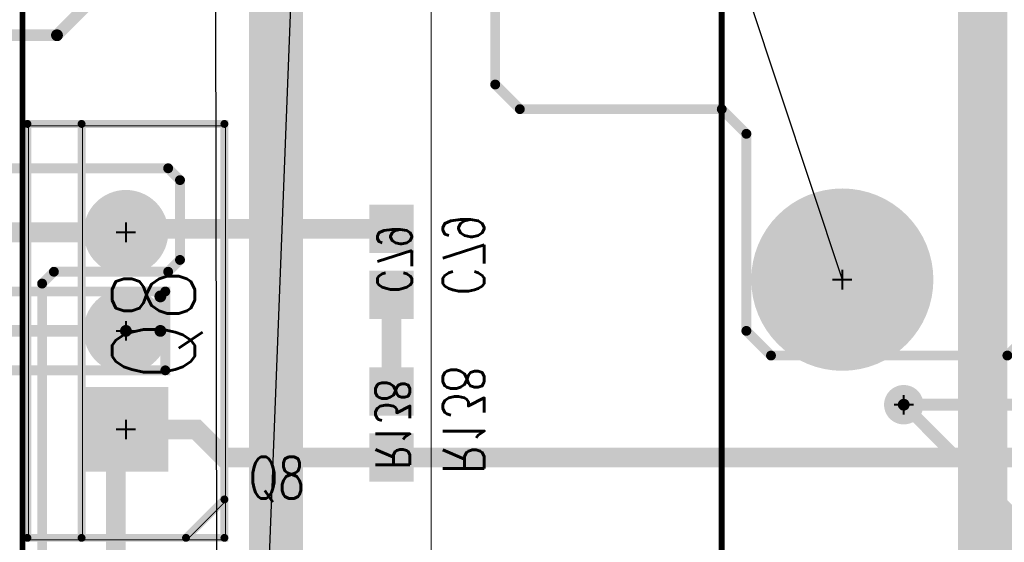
# Model space of a CAD drawing. Extents: x -7.2 to 18.3, y -5.6 to 10.9.
# Tile 72 of 112: x 1.682 to 2.682, y 6.66 to 7.191. Entities that reach past the tile are written whole.
import ezdxf
from ezdxf.enums import TextEntityAlignment as Align

# ---------------------------------------------------------------- set-up
doc = ezdxf.new("R2010")
doc.units = 0
for name, pattern in [('SIG_1', [2, 1, 1]), ('SIG_150', [2, 1, 1]), ('SIG_167', [2, 1, 1]), ('SIG_2', [2, 1, 1]), ('SIG_6', [2, 1, 1]), ('SIG_67', [2, 1, 1]), ('SIG_9', [2, 1, 1])]:
    doc.linetypes.add(name, pattern=pattern)
for name, color, linetype in [('2D_LINE_02', 112, 'CONTINUOUS'), ('COPPER_01', 1, 'CONTINUOUS'), ('COPPER_04', 5, 'CONTINUOUS'), ('DRIL_PLTE_THRU_01', 16, 'CONTINUOUS'), ('DRIL_PLTE_THRU_03', 146, 'CONTINUOUS'), ('DRIL_PLTE_THRU_04', 176, 'CONTINUOUS'), ('DRIL_SYMBOL', 254, 'CONTINUOUS'), ('LINK_00', 2, 'CONTINUOUS'), ('PADS_BOT', 5, 'CONTINUOUS'), ('PADS_INNER', 1, 'CONTINUOUS'), ('PADS_TOP', 1, 'CONTINUOUS'), ('PADS_XR_131', 3, 'CONTINUOUS'), ('PADS_XR_132', 6, 'CONTINUOUS'), ('PADS_XR_133', 254, 'CONTINUOUS'), ('PART_NAME_123', 255, 'CONTINUOUS'), ('PART_NAME_124', 6, 'CONTINUOUS'), ('PART_NAME_129', 2, 'CONTINUOUS'), ('PART_NAME_130', 106, 'CONTINUOUS'), ('PART_TOP_2DLINE_123', 255, 'CONTINUOUS'), ('PART_TOP_2DLINE_129', 2, 'CONTINUOUS'), ('TRACE_01', 1, 'CONTINUOUS'), ('TRACE_04', 5, 'CONTINUOUS'), ('VIAPTS', 56, 'CONTINUOUS')]:
    doc.layers.add(name, color=color, linetype=linetype)
doc.styles.add('W0$001', font='simplex', dxfattribs={"width": 0.75})
doc.styles.add('W0$006', font='simplex', dxfattribs={"width": 0.75})

# ---------------------------------------------------------------- blocks, each defined once
blk = doc.blocks.new('DRAWING_274')
at = {"layer": '2D_LINE_02', "const_width": 0.05}
blk.add_lwpolyline([(0, -0.05), (0.4099, -0.05), (0.4099, 0.35), (1.28, 0.35), (1.28, 1.6801), (1.135, 1.6801), (1.135, 2.24), (0.7849, 2.24), (0.7849, 2.465), (0.565, 2.465), (0.565, 4.55), (-1.5751, 4.55), (-1.5751, -0.48), (-0.24, -0.48), (-0.24, 0.015), (-0.49, 0.015), (-0.49, 0.5), (0, 0.5)], close=True, dxfattribs=at)
blk = doc.blocks.new('DRAWING_305')
at = {"layer": '2D_LINE_02', "const_width": 0.05}
for points in [[(-1.9, 1.915), (-1.9, -0.17), (-1.685, -0.17), (-1.685, -0.3951), (-1.335, -0.3951), (-1.335, -0.955), (-1.19, -0.955), (-1.19, -2.285)], [(-0.81, -2.64), (-0.81, -2.095), (-0.475, -2.095), (-0.475, -1.665), (-0.22, -1.665), (-0.22, -0.945), (-0.5501, -0.945), (-0.5501, -0.665), (-0.6151, -0.665), (-0.6151, -0.3), (-0.0681, -0.3), (-0.0681, 0.885), (-0.9051, 0.885), (-0.9051, 0.24), (-1.495, 0.24), (-1.495, 0.545), (-1.185, 0.545), (-1.185, 1.915)]]:
    blk.add_lwpolyline(points, dxfattribs=at)
blk = doc.blocks.new('SMOOTH_0$01')
at = {"const_width": 0.005}
blk.add_lwpolyline([(-0.0025, 0, 1), (0.0025, 0, 1)], format="xyb", close=True, dxfattribs=at)
blk = doc.blocks.new('COPPER_268')
at = {"layer": 'COPPER_01', "const_width": 0.01}
blk.add_lwpolyline([(0, -0.04), (0.025, -0.015), (0.52, -0.015), (0.545, -0.04), (0.545, -0.89), (0.52, -0.915), (0.28, -0.915), (0.255, -0.89), (0.255, -0.69), (0.23, -0.665), (0.025, -0.665), (0, -0.64)], close=True, dxfattribs=at)
at = {"layer": 'COPPER_01'}
for p in [(0.025, -0.015), (0.52, -0.015), (0, -0.04), (0.545, -0.04), (0, -0.64), (0.025, -0.665), (0.23, -0.665), (0.255, -0.69), (0.255, -0.89), (0.545, -0.89), (0.28, -0.915), (0.52, -0.915)]:
    blk.add_blockref('SMOOTH_0$01', p, dxfattribs=at)
blk = doc.blocks.new('COPPER_269')
at = {"layer": 'COPPER_01', "const_width": 0.01}
blk.add_lwpolyline([(0.005, -0.077), (0.017, -0.065), (0.123, -0.065), (0.135, -0.077), (0.135, -0.13), (0.1349, -0.13), (0.1349, -0.268), (0.1229, -0.28), (-0.4981, -0.28), (-0.5101, -0.268), (-0.5101, 0.663), (-0.4981, 0.675), (-0.2221, 0.675), (-0.2101, 0.663), (-0.2101, 0.582), (-0.2221, 0.57), (-0.3381, 0.57), (-0.3501, 0.558), (-0.3501, -0.188), (-0.3381, -0.2), (-0.212, -0.2), (-0.2, -0.188), (-0.2, -0.172), (-0.188, -0.16), (-0.007, -0.16), (0.005, -0.148)], close=True, dxfattribs=at)
at = {"layer": 'COPPER_01'}
for p in [(-0.4981, 0.675), (-0.2221, 0.675), (-0.5101, 0.663), (-0.2101, 0.663), (-0.2101, 0.582), (-0.3381, 0.57), (-0.2221, 0.57), (-0.3501, 0.558), (0.017, -0.065), (0.123, -0.065), (0.005, -0.077), (0.135, -0.077), (0.1349, -0.13), (0.135, -0.13), (0.005, -0.148), (-0.188, -0.16), (-0.007, -0.16), (-0.2, -0.172), (-0.3501, -0.188), (-0.2, -0.188), (-0.3381, -0.2), (-0.212, -0.2), (-0.5101, -0.268), (0.1349, -0.268), (-0.4981, -0.28), (0.1229, -0.28)]:
    blk.add_blockref('SMOOTH_0$01', p, dxfattribs=at)
blk = doc.blocks.new('COPPER_283')
at = {"layer": 'COPPER_04', "const_width": 0.01}
blk.add_lwpolyline([(-0.01, 0), (-0.38, 0), (-0.38, 0.325), (-0.495, 0.325), (-0.495, -0.135), (-0.38, -0.135), (-0.38, -0.08), (-0.01, -0.08)], close=True, dxfattribs=at)
at = {"layer": 'COPPER_04'}
for p in [(-0.495, 0.325), (-0.38, 0.325), (-0.38, 0), (-0.01, 0), (-0.38, -0.08), (-0.01, -0.08), (-0.495, -0.135), (-0.38, -0.135)]:
    blk.add_blockref('SMOOTH_0$01', p, dxfattribs=at)
blk = doc.blocks.new('DRIL_HOLE_0')
blk.add_lwpolyline([(0, 0, 1), (0, 0, 1)], format="xyb", close=True)
blk = doc.blocks.new('PAD_47')
at = {"const_width": 0.039}
blk.add_lwpolyline([(-0.0215, 0), (0.0215, 0)], dxfattribs=at)
blk = doc.blocks.new('PAD_1')
blk.add_lwpolyline([(0, 0, 1), (0, 0, 1)], format="xyb", close=True)
blk = doc.blocks.new('PAD_46')
at = {"const_width": 0.045}
blk.add_lwpolyline([(-0.0245, 0), (0.0245, 0)], dxfattribs=at)
blk = doc.blocks.new('STK_BOT_14')
at = {"layer": 'DRIL_PLTE_THRU_01'}
blk.add_blockref('DRIL_HOLE_0', (0, 0), dxfattribs=at)
at = {"layer": 'DRIL_PLTE_THRU_03'}
blk.add_blockref('DRIL_HOLE_0', (0, 0), dxfattribs=at)
at = {"layer": 'DRIL_PLTE_THRU_04'}
blk.add_blockref('DRIL_HOLE_0', (0, 0), dxfattribs=at)
at = {"layer": 'PADS_BOT'}
blk.add_blockref('PAD_47', (0, 0), dxfattribs=at)
at = {"layer": 'PADS_INNER'}
blk.add_blockref('PAD_1', (0, 0), dxfattribs=at)
at = {"layer": 'PADS_TOP'}
blk.add_blockref('PAD_1', (0, 0), dxfattribs=at)
at = {"layer": 'PADS_XR_131'}
blk.add_blockref('PAD_46', (0, 0), dxfattribs=at)
at = {"layer": 'PADS_XR_133'}
blk.add_blockref('PAD_47', (0, 0), dxfattribs=at)
blk = doc.blocks.new('SYM_BOT_12')
for p in [(-0.0335, 0), (0.0335, 0)]:
    blk.add_blockref('STK_BOT_14', p)
blk = doc.blocks.new('PART_BOT_164')
blk.add_blockref('SYM_BOT_12', (0, 0))
at = {"layer": 'PART_NAME_124', "style": 'W0$006', "width": 0.75}
blk.add_text('C79', height=0.042, dxfattribs=at).set_placement((-0.034, 0.052))
at = {"layer": 'PART_NAME_130', "style": 'W0$001', "width": 0.75}
blk.add_text('C79', height=0.035, dxfattribs=at).set_placement((0.003, 0.003), align=Align.MIDDLE_CENTER)
blk = doc.blocks.new('SMOOTH_0$008')
at = {"const_width": 0.004}
blk.add_lwpolyline([(-0.002, 0, 1), (0.002, 0, 1)], format="xyb", close=True, dxfattribs=at)
blk = doc.blocks.new('SMOOTH_0$001')
at = {"const_width": 0.0005}
blk.add_lwpolyline([(-0.00025, 0, 1), (0.00025, 0, 1)], format="xyb", close=True, dxfattribs=at)
blk = doc.blocks.new('PART_BODY_TOP_382')
at = {"layer": 'PART_TOP_2DLINE_123', "const_width": 0.008}
blk.add_lwpolyline([(-0.21, -0.1), (0.21, -0.1), (0.21, 0.1), (-0.21, 0.1)], close=True, dxfattribs=at)
for points in [[(-0.21, 0.045), (0.21, 0.045)], [(-0.171, -0.1), (-0.21, -0.061)]]:
    blk.add_lwpolyline(points, dxfattribs=at)
at = {"layer": 'PART_TOP_2DLINE_129', "const_width": 0.001}
blk.add_lwpolyline([(-0.212, -0.101), (0.208, -0.101), (0.208, 0.099), (-0.212, 0.099)], close=True, dxfattribs=at)
for points in [[(-0.212, 0.044), (0.208, 0.044)], [(-0.173, -0.101), (-0.212, -0.062)]]:
    blk.add_lwpolyline(points, dxfattribs=at)
at = {"layer": 'PART_TOP_2DLINE_123'}
for p in [(-0.21, 0.1), (0.21, 0.1), (-0.21, 0.045), (0.21, 0.045), (-0.21, -0.061), (-0.21, -0.1), (-0.171, -0.1), (0.21, -0.1)]:
    blk.add_blockref('SMOOTH_0$008', p, dxfattribs=at)
at = {"layer": 'PART_TOP_2DLINE_129'}
for p in [(-0.212, 0.099), (0.208, 0.099), (-0.212, 0.044), (0.208, 0.044), (-0.212, -0.062), (-0.212, -0.101), (-0.173, -0.101), (0.208, -0.101)]:
    blk.add_blockref('SMOOTH_0$001', p, dxfattribs=at)
blk = doc.blocks.new('DRIL_SYMBOL_0$055')
at = {"layer": 'DRIL_SYMBOL', "const_width": 0.002}
for points in [[(0, -0.01), (0, 0.01)], [(-0.01, 0), (0.01, 0)]]:
    blk.add_lwpolyline(points, dxfattribs=at)
blk = doc.blocks.new('DRIL_HOLE_0$055')
at = {"const_width": 0.0275}
blk.add_lwpolyline([(-0.01375, 0, 1), (0.01375, 0, 1)], format="xyb", close=True, dxfattribs=at)
blk.add_blockref('DRIL_SYMBOL_0$055', (0, 0))
blk = doc.blocks.new('PAD_110')
at = {"const_width": 0.04}
blk.add_lwpolyline([(0, -0.02, 1), (0, 0.02, 1)], format="xyb", close=True, dxfattribs=at)
blk = doc.blocks.new('PAD_111')
at = {"const_width": 0.08}
blk.add_lwpolyline([(-0.04, 0), (0.04, 0)], dxfattribs=at)
blk = doc.blocks.new('PAD_112')
at = {"const_width": 0.086}
blk.add_lwpolyline([(-0.043, 0), (0.043, 0)], dxfattribs=at)
blk = doc.blocks.new('STK_TOP_69')
at = {"layer": 'DRIL_PLTE_THRU_01'}
blk.add_blockref('DRIL_HOLE_0$055', (0, 0), dxfattribs=at)
at = {"layer": 'DRIL_PLTE_THRU_03'}
blk.add_blockref('DRIL_HOLE_0$055', (0, 0), dxfattribs=at)
at = {"layer": 'DRIL_PLTE_THRU_04'}
blk.add_blockref('DRIL_HOLE_0$055', (0, 0), dxfattribs=at)
at = {"layer": 'PADS_BOT'}
blk.add_blockref('PAD_111', (0, 0), dxfattribs=at)
at = {"layer": 'PADS_INNER'}
blk.add_blockref('PAD_110', (0, 0), dxfattribs=at)
at = {"layer": 'PADS_TOP'}
blk.add_blockref('PAD_111', (0, 0), dxfattribs=at)
at = {"layer": 'PADS_XR_131'}
blk.add_blockref('PAD_112', (0, 0), dxfattribs=at)
at = {"layer": 'PADS_XR_132'}
blk.add_blockref('PAD_112', (0, 0), dxfattribs=at)
blk = doc.blocks.new('PAD_113')
at = {"const_width": 0.043}
blk.add_lwpolyline([(0, -0.0215, 1), (0, 0.0215, 1)], format="xyb", close=True, dxfattribs=at)
blk = doc.blocks.new('STK_TOP_68')
at = {"layer": 'DRIL_PLTE_THRU_01'}
blk.add_blockref('DRIL_HOLE_0$055', (0, 0), dxfattribs=at)
at = {"layer": 'DRIL_PLTE_THRU_03'}
blk.add_blockref('DRIL_HOLE_0$055', (0, 0), dxfattribs=at)
at = {"layer": 'DRIL_PLTE_THRU_04'}
blk.add_blockref('DRIL_HOLE_0$055', (0, 0), dxfattribs=at)
at = {"layer": 'PADS_BOT'}
blk.add_blockref('PAD_110', (0, 0), dxfattribs=at)
at = {"layer": 'PADS_INNER'}
blk.add_blockref('PAD_110', (0, 0), dxfattribs=at)
at = {"layer": 'PADS_TOP'}
blk.add_blockref('PAD_110', (0, 0), dxfattribs=at)
at = {"layer": 'PADS_XR_131'}
blk.add_blockref('PAD_113', (0, 0), dxfattribs=at)
at = {"layer": 'PADS_XR_132'}
blk.add_blockref('PAD_113', (0, 0), dxfattribs=at)
blk = doc.blocks.new('SYM_TOP_55')
for name, p in [('PART_BODY_TOP_382', (0, 0)), ('STK_TOP_69', (-0.1, 0)), ('STK_TOP_68', (0, 0)), ('STK_TOP_68', (0.1, 0))]:
    blk.add_blockref(name, p)
blk = doc.blocks.new('PART_TOP_229')
blk.add_blockref('SYM_TOP_55', (0, 0))
at = {"layer": 'PART_NAME_123', "style": 'W0$006', "width": 0.75}
blk.add_text('Q8', height=0.042, rotation=270, dxfattribs=at).set_placement((-0.1699, -0.1249))
at = {"layer": 'PART_NAME_129', "style": 'W0$001', "width": 0.75}
blk.add_text('Q8', height=0.084, dxfattribs=at).set_placement((-0.0499, -0.0699))
blk = doc.blocks.new('SYM_BOT_36')
for p in [(-0.0335, 0), (0.0335, 0)]:
    blk.add_blockref('STK_BOT_14', p)
blk = doc.blocks.new('PART_BOT_288')
blk.add_blockref('SYM_BOT_36', (0, 0))
at = {"layer": 'PART_NAME_124', "style": 'W0$006', "width": 0.75}
blk.add_text('R138', height=0.042, rotation=180, dxfattribs=at).set_placement((0.05, -0.052))
at = {"layer": 'PART_NAME_130', "style": 'W0$001', "width": 0.75}
blk.add_text('R138', height=0.035, rotation=180, dxfattribs=at).set_placement((0, -0.001), align=Align.MIDDLE_CENTER)
blk = doc.blocks.new('PART_BODY_TOP_389')
at = {"layer": 'PART_TOP_2DLINE_123', "const_width": 0.006}
blk.add_lwpolyline([(-1, 0.325), (1, 0.325), (1, -0.16), (-1, -0.16)], close=True, dxfattribs=at)
blk.add_lwpolyline([(1, -0.16), (-1, -0.16)], dxfattribs=at)
at = {"layer": 'PART_TOP_2DLINE_129', "const_width": 0.001}
blk.add_lwpolyline([(-1.05, 0.325), (1, 0.325), (1, -0.575), (-1.05, -0.575)], close=True, dxfattribs=at)
blk.add_lwpolyline([(1, -0.16), (-1.05, -0.16)], dxfattribs=at)
blk = doc.blocks.new('SYM_TOP_62')
blk.add_blockref('PART_BODY_TOP_389', (0, 0))
blk = doc.blocks.new('PART_TOP_422')
blk.add_blockref('SYM_TOP_62', (0, 0))
blk = doc.blocks.new('PART_BODY_TOP_367')
at = {"layer": 'PART_TOP_2DLINE_123', "const_width": 0.006}
blk.add_lwpolyline([(-0.761, 0.405), (-0.761, -0.96), (0.76, -0.96), (0.76, 0.41)], dxfattribs=at)
at = {"layer": 'PART_TOP_2DLINE_129', "const_width": 0.001}
blk.add_lwpolyline([(-0.761, 0.961), (0.76, 0.961), (0.76, -0.961), (-0.761, -0.961)], close=True, dxfattribs=at)
blk = doc.blocks.new('DRIL_SYMBOL_0$141')
at = {"layer": 'DRIL_SYMBOL', "const_width": 0.002}
for points in [[(0, -0.01), (0, 0.01)], [(-0.01, 0), (0.01, 0)]]:
    blk.add_lwpolyline(points, dxfattribs=at)
blk = doc.blocks.new('DRIL_HOLE_0$141')
at = {"const_width": 0.0705}
blk.add_lwpolyline([(-0.03525, 0, 1), (0.03525, 0, 1)], format="xyb", close=True, dxfattribs=at)
blk.add_blockref('DRIL_SYMBOL_0$141', (0, 0))
blk = doc.blocks.new('PAD_125')
at = {"const_width": 0.0905}
blk.add_lwpolyline([(0, -0.04525, 1), (0, 0.04525, 1)], format="xyb", close=True, dxfattribs=at)
blk = doc.blocks.new('PAD_128')
at = {"const_width": 0.0925}
blk.add_lwpolyline([(0, -0.04625, 1), (0, 0.04625, 1)], format="xyb", close=True, dxfattribs=at)
blk = doc.blocks.new('STK_TOP_49')
at = {"layer": 'DRIL_PLTE_THRU_01'}
blk.add_blockref('DRIL_HOLE_0$141', (0, 0), dxfattribs=at)
at = {"layer": 'DRIL_PLTE_THRU_03'}
blk.add_blockref('DRIL_HOLE_0$141', (0, 0), dxfattribs=at)
at = {"layer": 'DRIL_PLTE_THRU_04'}
blk.add_blockref('DRIL_HOLE_0$141', (0, 0), dxfattribs=at)
at = {"layer": 'PADS_BOT'}
blk.add_blockref('PAD_125', (0, 0), dxfattribs=at)
at = {"layer": 'PADS_INNER'}
blk.add_blockref('PAD_125', (0, 0), dxfattribs=at)
at = {"layer": 'PADS_TOP'}
blk.add_blockref('PAD_125', (0, 0), dxfattribs=at)
at = {"layer": 'PADS_XR_131'}
blk.add_blockref('PAD_128', (0, 0), dxfattribs=at)
at = {"layer": 'PADS_XR_132'}
blk.add_blockref('PAD_128', (0, 0), dxfattribs=at)
blk = doc.blocks.new('SYM_TOP_40')
for name, p in [('PART_BODY_TOP_367', (0, 0)), ('STK_TOP_49', (-0.197, -0.8375))]:
    blk.add_blockref(name, p)
blk = doc.blocks.new('PART_TOP_434')
blk.add_blockref('SYM_TOP_40', (0, 0))
blk = doc.blocks.new('SMOOTH_0$02')
at = {"const_width": 0.01}
blk.add_lwpolyline([(-0.005, 0, 1), (0.005, 0, 1)], format="xyb", close=True, dxfattribs=at)
blk = doc.blocks.new('SMOOTH_0$012')
at = {"const_width": 0.006}
blk.add_lwpolyline([(-0.003, 0, 1), (0.003, 0, 1)], format="xyb", close=True, dxfattribs=at)
blk = doc.blocks.new('TRACE_196')
at = {"layer": 'TRACE_04', "linetype": 'SIG_9', "const_width": 0.012}
blk.add_lwpolyline([(1.7902, 6.8749), (1.8252, 6.8749), (1.8252, 6.9099)], dxfattribs=at)
at = {"layer": 'TRACE_04'}
for p in [(1.8252, 6.9099), (1.7902, 6.8749), (1.8252, 6.8749)]:
    blk.add_blockref('SMOOTH_0$012', p, dxfattribs=at)
blk = doc.blocks.new('DRIL_SYMBOL_0$018')
at = {"layer": 'DRIL_SYMBOL', "const_width": 0.002}
for points in [[(0, -0.01), (0, 0.01)], [(-0.01, 0), (0.01, 0)]]:
    blk.add_lwpolyline(points, dxfattribs=at)
blk = doc.blocks.new('DRIL_HOLE_0$018')
at = {"const_width": 0.009}
blk.add_lwpolyline([(-0.0045, 0, 1), (0.0045, 0, 1)], format="xyb", close=True, dxfattribs=at)
blk.add_blockref('DRIL_SYMBOL_0$018', (0, 0))
blk = doc.blocks.new('PAD_138')
at = {"const_width": 0.02}
blk.add_lwpolyline([(0, -0.01, 1), (0, 0.01, 1)], format="xyb", close=True, dxfattribs=at)
blk = doc.blocks.new('STK_TOP_4')
at = {"layer": 'DRIL_PLTE_THRU_01'}
blk.add_blockref('DRIL_HOLE_0$018', (0, 0), dxfattribs=at)
at = {"layer": 'DRIL_PLTE_THRU_03'}
blk.add_blockref('DRIL_HOLE_0$018', (0, 0), dxfattribs=at)
at = {"layer": 'DRIL_PLTE_THRU_04'}
blk.add_blockref('DRIL_HOLE_0$018', (0, 0), dxfattribs=at)
at = {"layer": 'PADS_BOT'}
blk.add_blockref('PAD_138', (0, 0), dxfattribs=at)
at = {"layer": 'PADS_INNER'}
blk.add_blockref('PAD_138', (0, 0), dxfattribs=at)
at = {"layer": 'PADS_TOP'}
blk.add_blockref('PAD_138', (0, 0), dxfattribs=at)
blk = doc.blocks.new('SYM_TOP_2')
blk.add_blockref('STK_TOP_4', (0, 0))

msp = doc.modelspace()

# ---------------------------------------------------------------- linework, layer by layer
at = {"layer": 'LINK_00', "linetype": 'SIG_6'}
for p, q in [((1.8801, 7.63), (1.8851, 5.345)), ((1.8851, 5.345), (1.9702, 7.52697))]:
    msp.add_line(p, q, dxfattribs=at)
at = {"layer": 'LINK_00', "linetype": 'SIG_1'}
msp.add_line((2.2851, 7.625), (2.5176, 6.9269), dxfattribs=at)
at = {"layer": 'TRACE_01', "linetype": 'SIG_2', "const_width": 0.02}
msp.add_lwpolyline([(1.8001, 6.1249), (1.6611, 6.1249), (1.6401, 6.1459), (1.6401, 6.9539), (1.6611, 6.9749), (1.7902, 6.9749)], dxfattribs=at)
at = {"layer": 'TRACE_01', "linetype": 'SIG_150', "const_width": 0.012}
msp.add_lwpolyline([(2.4201, 6.385), (2.655, 6.385), (2.69, 6.42), (2.69, 6.69), (2.58, 6.8)], dxfattribs=at)
at = {"layer": 'TRACE_04', "linetype": 'SIG_9', "const_width": 0.012}
for points in [[(1.3852, 7.1749), (1.7202, 7.1749), (1.7952, 7.2499), (1.7952, 7.325), (1.8452, 7.375), (2.625, 7.375), (2.9, 7.65)], [(1.3852, 6.8749), (1.7902, 6.8749)]]:
    msp.add_lwpolyline(points, dxfattribs=at)
at = {"layer": 'TRACE_04', "linetype": 'SIG_2', "const_width": 0.02}
msp.add_lwpolyline([(1.7902, 6.9749), (1.7938, 6.9785), (2.06, 6.9785)], dxfattribs=at)
at = {"layer": 'TRACE_04', "linetype": 'SIG_67', "const_width": 0.02}
msp.add_lwpolyline([(2.06, 6.9115), (2.06, 6.8135)], dxfattribs=at)
at = {"layer": 'TRACE_04', "linetype": 'SIG_150', "const_width": 0.012}
msp.add_lwpolyline([(2.58, 6.8), (2.8, 6.8), (2.865, 6.735), (3.645, 6.735), (3.785, 6.595), (3.785, 6.335)], dxfattribs=at)
at = {"layer": 'TRACE_04', "linetype": 'SIG_167', "const_width": 0.02}
for points in [[(1.78, 6.51), (1.78, 6.7647), (1.7902, 6.7749)], [(1.7902, 6.7749), (1.8616, 6.7749), (1.89, 6.7465), (2.06, 6.7465)], [(2.06, 6.7465), (2.7135, 6.7465), (2.805, 6.655), (2.805, 6.44)]]:
    msp.add_lwpolyline(points, dxfattribs=at)

# ---------------------------------------------------------------- block references
for name, p in [('DRAWING_274', (1.3752, 3.2499)), ('DRAWING_305', (3.8451, 5.885)), ('TRACE_196', (0, 0))]:
    msp.add_blockref(name, p)
at = {"linetype": 'SIG_1'}
msp.add_blockref('COPPER_268', (2.1652, 7.7649), dxfattribs=at)
for name, p, rotation in [('PART_TOP_422', (1.5252, 6.4999), 90), ('PART_TOP_434', (3.3551, 6.7299), 270), ('PART_TOP_229', (1.7902, 6.8749), 90)]:
    msp.add_blockref(name, p, dxfattribs=dict(rotation=rotation))
at = {"linetype": 'SIG_9'}
msp.add_blockref('COPPER_283', (1.8402, 6.9149), dxfattribs=at)
at = {"linetype": 'SIG_2'}
msp.add_blockref('COPPER_269', (2.0552, 6.3649), dxfattribs=at)
at = {"xscale": -1}
for name, p, rotation in [('PART_BOT_164', (2.06, 6.945), -90), ('PART_BOT_288', (2.06, 6.78), -270)]:
    msp.add_blockref(name, p, dxfattribs=dict(at, rotation=rotation))
at = {"layer": 'TRACE_01'}
for name, p in [('SMOOTH_0$02', (1.7902, 6.9749)), ('SMOOTH_0$012', (2.58, 6.8))]:
    msp.add_blockref(name, p, dxfattribs=at)
at = {"layer": 'TRACE_04'}
for name, p in [('SMOOTH_0$012', (1.7202, 7.1749)), ('SMOOTH_0$02', (1.7938, 6.9785)), ('SMOOTH_0$02', (2.06, 6.9785)), ('SMOOTH_0$02', (1.7902, 6.9749)), ('SMOOTH_0$02', (2.06, 6.9115)), ('SMOOTH_0$012', (1.7902, 6.8749)), ('SMOOTH_0$02', (2.06, 6.8135)), ('SMOOTH_0$012', (2.58, 6.8)), ('SMOOTH_0$02', (1.7902, 6.7749)), ('SMOOTH_0$02', (1.7902, 6.7749)), ('SMOOTH_0$02', (1.8616, 6.7749)), ('SMOOTH_0$02', (1.78, 6.7647)), ('SMOOTH_0$02', (1.89, 6.7465)), ('SMOOTH_0$02', (2.06, 6.7465)), ('SMOOTH_0$02', (2.06, 6.7465))]:
    msp.add_blockref(name, p, dxfattribs=at)
at = {"layer": 'VIAPTS', "linetype": 'SIG_150'}
msp.add_blockref('SYM_TOP_2', (2.58, 6.8), dxfattribs=at)

doc.saveas('drawing.dxf')
